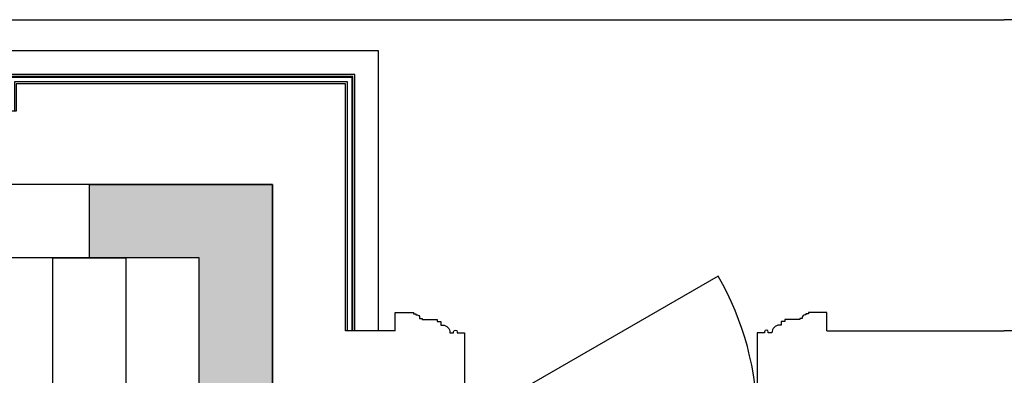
# Model space of a CAD drawing. Header units: millimetres. Extents: x 296296 to 297283, y 219875 to 220035.
# Tile 64 of 256: x 296685.188 to 296687.879, y 220022.795 to 220023.766. Entities that reach past the tile are written whole.
import ezdxf

# ---------------------------------------------------------------- set-up
doc = ezdxf.new("R2010")
doc.units = ezdxf.units.MM

# ---------------------------------------------------------------- blocks, each defined once
blk = doc.blocks.new('sayea5yuteaytuytrauyt')
h = blk.add_hatch()
h.set_pattern_fill('钢筋混凝土', color=253, scale=100)
h.set_pattern_definition([(45, (0, 0), (-176.7766952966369, 176.7766952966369), []), (49.99999999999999, (0, 0), (717.2601826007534, -62.75213498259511), [75, -825]), (355, (0, 0), (-138.751333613, 752.1921337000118), [60, -660]), (100.4514, (59.77168, -5.22934), (578.5093817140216, 689.4395420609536), [63.74019000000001, -701.142112]), (46.1842, (0, 200), (1067.241048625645, -165.5190143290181), [112.5, -1237.5]), (96.63560000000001, (88.936745, 186.206693), (934.6627055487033, 974.1178709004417), [95.610288, -1051.713]), (351.1842, (0, 200), (934.6619451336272, 974.1186009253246), [90, -990]), (21, (100, 150), (596.9070521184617, -402.6188906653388), [75, -825]), (326.0000000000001, (100, 150), (243.3153319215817, 725.150045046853), [60, -660]), (71.4514, (149.742233, 116.448394), (840.22262858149, 322.5304967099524), [63.74019000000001, -701.142112]), (37.5, (0, 0), (12.15985531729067, 332.8938538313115), [0, -652, 0, -670, 0, -662.5]), (7.5, (0, 0), (263.0695374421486, 394.4117118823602), [0, -382, 0, -637, 0, -252.5]), (327.5, (-223, 0), (533.822436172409, -22.55487173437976), [0, -250, 0, -780, 0, -1035]), (317.5, (-323, 0), (583.1861693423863, 100.1049823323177), [0, -325, 0, -518, 0, -735])])
h.paths.add_polyline_path([(1007424.854593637, 89058.43775986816), (1007424.854593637, 87258.43856486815), (1007174.854593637, 87258.43856486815), (1007174.854593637, 89058.43775986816)])
h.paths.add_polyline_path([(1021574.855280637, 89058.43775986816), (1021574.855280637, 87258.43856486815), (1021324.855280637, 87258.43856486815), (1021324.855280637, 89058.43775986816)])
h.paths.add_polyline_path([(989374.8548266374, 89058.43775186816), (989374.8548266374, 87258.43815686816), (989124.8548266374, 87258.43815686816), (989124.8548266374, 89058.43775186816)])
h.paths.add_polyline_path([(1039624.855051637, 89058.43775186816), (1039624.855051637, 87258.43815686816), (1039374.855051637, 87258.43815686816), (1039374.855051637, 89058.43775186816)])
h.paths.add_polyline_path([(1014474.854936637, 87858.43815686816), (1014474.854936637, 84858.43816086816), (1014274.854936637, 84858.43816086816), (1014274.854936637, 87858.43815686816)])
h.paths.add_polyline_path([(1044574.854944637, 92958.43692786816), (1044574.854944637, 91158.43691286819), (1044374.854944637, 91158.43691286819), (1044374.854944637, 92758.43691286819), (1044074.854822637, 92758.43691286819), (1044074.854822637, 92958.43691286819)])
h.paths.add_polyline_path([(984374.8549336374, 92758.43691286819), (984374.8549336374, 91158.43691286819), (984174.8549336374, 91158.43691286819), (984174.8548116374, 92958.43691286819), (984674.8550556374, 92958.43691286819), (984674.8550556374, 92758.43691286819)])
h.paths.add_polyline_path([(1027974.850721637, 92758.43691286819), (1027974.850721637, 91258.40206186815), (1027774.850721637, 91258.40206186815), (1027774.850721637, 92958.43691286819), (1028324.850721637, 92958.43691286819), (1028324.850721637, 92758.43691286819)])
h.paths.add_polyline_path([(1000974.859155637, 92958.43691286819), (1000974.859155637, 91258.40206186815), (1000774.859155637, 91258.40206186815), (1000774.859155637, 92758.43691286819), (1000424.859155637, 92758.43691286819), (1000424.859155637, 92958.43691286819)])
h.paths.add_polyline_path([(1033174.859613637, 92958.43691286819), (1033174.859613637, 91258.40205786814), (1032974.859613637, 91258.40205786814), (1032974.859613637, 92758.43691286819), (1032624.859613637, 92758.43691286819), (1032624.859613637, 92958.43691286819)])
h.paths.add_polyline_path([(995774.8502636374, 92758.43691286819), (995774.8502636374, 91258.40205786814), (995574.8502636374, 91258.40205786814), (995574.8502636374, 92958.43691286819), (996124.8502636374, 92958.43691286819), (996124.8502636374, 92758.43691286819)])
h.paths.add_polyline_path([(1014874.854936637, 80258.43772586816), (1014874.854936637, 80058.43772586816), (1014274.854936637, 80058.43772586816), (1014274.854936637, 81858.43772586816), (1014474.854936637, 81858.43772586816), (1014474.854936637, 80258.43772586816)])
h.paths.add_polyline_path([(1046674.855165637, 92358.43775186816), (1046674.855165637, 90658.43777086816), (1046474.855165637, 90658.43777086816), (1046474.855165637, 92158.43775186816), (1046024.855051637, 92158.43775186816), (1046024.855051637, 92358.43775186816)])
h.paths.add_polyline_path([(982274.8547116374, 92158.43775186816), (982274.8547116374, 90658.43777086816), (982074.8547116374, 90658.43777086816), (982074.8547116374, 92358.43775186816), (982724.8548266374, 92358.43775186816), (982724.8548266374, 92158.43775186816)])
h.paths.add_polyline_path([(1042874.855566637, 80058.43772586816), (1042874.855604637, 79458.43791586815), (1042074.855596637, 79458.43791586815), (1042074.855596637, 79658.43791586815), (1042674.855566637, 79658.43791586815), (1042674.855528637, 80258.43772586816), (1043624.855539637, 80258.43772586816), (1043624.855539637, 80058.43772586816)])
h.paths.add_polyline_path([(1010674.855341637, 80058.43772586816), (1010674.855379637, 79458.43791586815), (1009874.855367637, 79458.43791586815), (1009874.855367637, 79658.43791586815), (1010474.855341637, 79658.43791586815), (1010474.855303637, 80258.43772586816), (1011424.855310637, 80258.43772586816), (1011424.855310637, 80058.43772586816)])
h.paths.add_polyline_path([(1018874.854505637, 79658.43791586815), (1018874.854505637, 79458.43791586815), (1018074.854498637, 79458.43791586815), (1018074.854536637, 80058.43772586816), (1017324.854563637, 80058.43772586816), (1017324.854563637, 80258.43772586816), (1018274.854536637, 80258.43773286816), (1018274.854536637, 79658.43791586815)])
h.paths.add_polyline_path([(986674.8542806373, 79658.43791586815), (986674.8542806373, 79458.43791586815), (985874.8542736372, 79458.43791586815), (985874.8543116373, 80058.43772586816), (985124.8543376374, 80058.43772586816), (985124.8543376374, 80258.43772586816), (986074.8543116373, 80258.43773286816), (986074.8543116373, 79658.43791586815)])
h.paths.add_polyline_path([(1016574.855280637, 92758.43691286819), (1016574.855280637, 91158.43691286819), (1016374.855280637, 91158.43691286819), (1016374.855280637, 92158.43775186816), (1016074.855051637, 92158.43775186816), (1016074.855051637, 92358.43775186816), (1016374.855280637, 92358.43775186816), (1016374.855280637, 92958.43691286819), (1016874.855280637, 92958.43691286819), (1016874.855280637, 92758.43691286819)])
h.paths.add_polyline_path([(1012374.854593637, 92158.43775186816), (1012374.854593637, 91158.43691286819), (1012174.854593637, 91158.43691286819), (1012174.854593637, 92758.43691286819), (1011874.854593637, 92758.43691286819), (1011874.854593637, 92958.43691286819), (1012374.854593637, 92958.43691286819), (1012374.854593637, 92358.43775186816), (1012674.854826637, 92358.43775186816), (1012674.854826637, 92158.43775186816)])
h.paths.add_polyline_path([(1031699.854631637, 87258.43614286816), (1031699.854631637, 86658.43778686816), (1029249.854215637, 86658.43778686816), (1029249.854215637, 87258.43614286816), (1029449.854215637, 87258.43614286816), (1029449.854215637, 86858.43778286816), (1031499.854631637, 86858.43778286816), (1031499.854631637, 87258.43614286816)])
h.paths.add_polyline_path([(999499.8556616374, 87258.43614286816), (999499.8556616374, 86658.43778686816), (997049.8552426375, 86658.43778686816), (997049.8552426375, 87258.43614286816), (997249.8552426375, 87258.43614286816), (997249.8552426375, 86858.43778286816), (999299.8556616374, 86858.43778286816), (999299.8556616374, 87258.43614286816)])
h.paths.add_polyline_path([(1029449.854215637, 89158.43772886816), (1029449.854215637, 88743.43829786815), (1029249.854215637, 88743.43829786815), (1029249.854215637, 89358.43772886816), (1031699.854631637, 89358.43772886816), (1031699.854631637, 88743.43913286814), (1031499.854631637, 88743.43913286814), (1031499.854631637, 89158.43772886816)])
h.paths.add_polyline_path([(999499.8556616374, 89358.43772886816), (999499.8556616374, 88743.43829786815), (999299.8556616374, 88743.43829786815), (999299.8556616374, 89158.43772886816), (997249.8552426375, 89158.43772886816), (997249.8552426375, 88743.43913286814), (997049.8552426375, 88743.43913286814), (997049.8552426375, 89358.43772886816)])
h.paths.add_polyline_path([(1026174.845110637, 92958.43691286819), (1026174.845110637, 90058.43717586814), (1025974.845110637, 90058.43717586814), (1025974.845110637, 92758.43691286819), (1025574.850809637, 92758.43691286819), (1025574.850809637, 92958.43691286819)])
h.paths.add_polyline_path([(1002774.864763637, 92758.43691286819), (1002774.864763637, 90058.43717586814), (1002574.864763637, 90058.43717586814), (1002574.864763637, 92958.43691286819), (1003174.859068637, 92958.43691286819), (1003174.859068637, 92758.43691286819)])
h.paths.add_polyline_path([(993974.8547306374, 92958.43691686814), (993974.8547306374, 90058.44779286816), (993774.8547306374, 90058.44779286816), (993774.8547306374, 92758.43691286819), (993374.8515306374, 92758.43691286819), (993374.8515306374, 92958.43691286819)])
h.paths.add_polyline_path([(1034974.855142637, 92758.43691286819), (1034974.855142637, 90058.44779286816), (1034774.855142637, 90058.44779286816), (1034774.855142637, 92958.43691686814), (1035374.858343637, 92958.43691286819), (1035374.858343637, 92758.43691286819)])
h.paths.add_polyline_path([(1046674.855165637, 83408.43776386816), (1046674.855165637, 80058.43772586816), (1046074.855165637, 80058.43772586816), (1046074.855165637, 80258.43772586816), (1046474.855165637, 80258.43772586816), (1046474.855165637, 83408.43776386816)])
h.paths.add_polyline_path([(982674.8547116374, 80258.43772586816), (982674.8547116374, 80058.43772586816), (982074.8547116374, 80058.43772586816), (982074.8547116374, 83408.43776386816), (982274.8547116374, 83408.43776386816), (982274.8547116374, 80258.43772586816)])
h.paths.add_polyline_path([(1001674.854280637, 89358.43772886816), (1001674.854280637, 86658.43778686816), (1001474.854280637, 86658.43778686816), (1001474.854280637, 89158.43772886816), (1000774.859155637, 89158.43772886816), (1000774.859155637, 89358.43772886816)])
h.paths.add_polyline_path([(1027274.855596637, 89158.43772886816), (1027274.855596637, 86658.43778686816), (1027074.855596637, 86658.43778686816), (1027074.855596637, 89358.43772886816), (1027974.850721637, 89358.43772886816), (1027974.850721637, 89158.43772886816)])
h.paths.add_polyline_path([(995074.8548266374, 89158.43772886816), (995074.8548266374, 86658.43778686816), (994874.8548266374, 86658.43778686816), (994874.8548266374, 89358.43772886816), (995774.8502636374, 89358.43772886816), (995774.8502636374, 89158.43772886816)])
h.paths.add_polyline_path([(1033874.855051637, 89358.43772886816), (1033874.855051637, 86658.43778686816), (1033674.855051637, 86658.43778686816), (1033674.855051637, 89158.43772886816), (1032974.859613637, 89158.43772886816), (1032974.859613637, 89358.43772886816)])
h.paths.add_polyline_path([(989374.8548266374, 92958.43691286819), (989374.8548266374, 92158.43691286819), (988974.8548266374, 92158.43691286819), (988974.8548266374, 92958.43691286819)])
h.paths.add_polyline_path([(1007574.854593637, 92958.43691286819), (1007574.854593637, 92158.43691286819), (1007174.854593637, 92158.43691286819), (1007174.854593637, 92958.43691286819)])
h.paths.add_polyline_path([(995074.8548266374, 79658.43738986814), (995074.8548266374, 79258.43738986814), (994374.8548266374, 79258.43738986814), (994374.8548266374, 79658.43738986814)])
h.paths.add_polyline_path([(1002174.854280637, 79658.43738986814), (1002174.854280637, 79258.43738986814), (1001474.854280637, 79258.43738986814), (1001474.854280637, 79658.43738986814)])
h.paths.add_polyline_path([(1027274.855596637, 79658.43738986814), (1027274.855596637, 79258.43738986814), (1026574.855596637, 79258.43738986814), (1026574.855596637, 79658.43738986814)])
h.paths.add_polyline_path([(1034374.855051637, 79658.43738986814), (1034374.855051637, 79258.43738986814), (1033674.855051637, 79258.43738986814), (1033674.855051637, 79658.43738986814)])
h.paths.add_polyline_path([(1039774.855051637, 92958.43691286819), (1039774.855051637, 92158.43691286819), (1039374.855051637, 92158.43691286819), (1039374.855051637, 92958.43691286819)])
h.paths.add_polyline_path([(1021574.855280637, 92958.43691286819), (1021574.855280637, 92158.43691286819), (1021174.855280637, 92158.43691286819), (1021174.855280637, 92958.43691286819)])
at = {"color": 253}
blk.add_lwpolyline([(1012374.854593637, 92158.43775186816), (1012374.854593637, 91158.43691286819), (1012174.854593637, 91158.43691286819), (1012174.854593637, 92758.43691286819), (1011874.854593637, 92758.43691286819), (1011874.854593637, 92958.43691286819), (1012374.854593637, 92958.43691286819), (1012374.854593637, 92358.43775186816), (1012674.854826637, 92358.43775186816), (1012674.854826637, 92158.43775186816), (1012374.854593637, 92158.43775186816)], close=True, dxfattribs=at)
blk = doc.blocks.new('185洋房外包（2F南入）-中间(报建版）')
at = {"color": 253}
for points in [[(11907.36403493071, 24299.57976449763), (28007.36406885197, 24299.57976449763)], [(27522.36406885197, 23449.57976449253), (28007.36406885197, 23449.57976450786)]]:
    blk.add_lwpolyline(points, dxfattribs=at)
blk = doc.blocks.new('185洋房-中间套（报建版）-旧规')
at = {"color": 253, "linetype": 'Continuous'}
for p, q in [((29599.99910049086, 13200.01214168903), (29799.99910048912, 13200.01297827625)), ((29600.00161030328, 12600.00000026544), (29599.99910049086, 13200.01214168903)), ((29800.0007737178, 12800.00000026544), (29799.99910048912, 13200.01297827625))]:
    blk.add_line(p, q, dxfattribs=at)
blk = doc.blocks.new('*U1549')
at = {"color": 253}
blk.add_lwpolyline([(0, 10), (0, -40), (50.00000000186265, -40), (50.00000000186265, -37), (57.00000000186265, -37), (57.00000000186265, -34.0000000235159), (60.00000000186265, -34.0000000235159, 0.4142135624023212), (67.00000000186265, -27.0000000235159), (67.00000000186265, -24.0000000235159), (74.00000000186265, -24.0000000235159), (74.00000000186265, -21.0000000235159), (115.0000009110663, -21.00000039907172), (115.0000008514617, -16.00000011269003), (125.000000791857, -15.99999999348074), (125.0000006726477, -6.000000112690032), (130.0000015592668, -6.000000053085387, 0.4039906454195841), (150.0000010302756, 14.99999982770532), (160.0000006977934, 14.99999974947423), (160.0000006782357, 12.49999989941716, 0.9999999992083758), (170.0000008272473, 12.49999985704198), (170.0000008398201, 14.99999980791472), (190.0000014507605, 14.99999980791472), (190.0000014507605, 209.9999998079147)], format="xyb", dxfattribs=at)
blk = doc.blocks.new('*U1558')
at = {"color": 253}
for points in [[(27782.70269778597, 23474.57976449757), (27782.70269778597, 24239.57977569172), (28862.70269778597, 24239.57977569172), (28862.70269778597, 24209.5797758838)], [(27847.70269778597, 23474.57976449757), (27847.70269778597, 24174.57977569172), (28797.70269778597, 24174.57977569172), (28797.70269778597, 24074.57976449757)], [(27852.70269778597, 23474.57976449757), (27852.70269778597, 24169.57977569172), (28792.70269778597, 24169.57977569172), (28792.70269778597, 24074.57976449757)], [(27855.20269778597, 23474.57976449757), (27855.20269778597, 24167.07977569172), (28790.20269778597, 24167.07977569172), (28790.20269778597, 24074.57976449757)], [(27867.70269778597, 23474.57976449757), (27867.70269778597, 24154.57977569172), (28777.70269778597, 24154.57977569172), (28777.70269778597, 24074.57976449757)], [(27872.70269778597, 23474.57976449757), (27872.70269778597, 24149.57977569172), (28772.70269778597, 24149.57977569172), (28772.70269778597, 24074.57976449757)]]:
    blk.add_lwpolyline(points, dxfattribs=at)
blk = doc.blocks.new('185洋房外包（2F南入）-中间-报建版')
at = {"color": 253, "linetype": 'Continuous'}
for p, q in [((26007.36403959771, 23849.5797745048), (24957.36407462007, 23849.57978584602)), ((26007.36403959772, 23249.57977558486), (26007.36403959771, 23849.5797745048)), ((25807.36403959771, 23649.57977666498), (24957.36407245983, 23649.57978584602)), ((25807.36403959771, 23049.5797755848), (25807.36403959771, 23649.57977666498))]:
    blk.add_line(p, q, dxfattribs=at)
at = {"color": 253}
for points in [[(11907.36403493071, 24299.57976449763), (28007.36406885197, 24299.57976449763)], [(26342.36406739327, 23449.57976449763), (26207.36406739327, 23449.57976449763), (26207.36406712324, 24124.57976449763), (25307.36406712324, 24124.57976449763), (25307.36406739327, 24049.57976449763), (25097.36406739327, 24049.57976449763)], [(27522.36406885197, 23449.57976449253), (28007.36406885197, 23449.57976450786)]]:
    blk.add_lwpolyline(points, dxfattribs=at)
blk.add_lwpolyline([(27332.36405022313, 23199.57977557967, 0.1316524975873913), (27225.18437325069, 23599.57977557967), (26532.36405022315, 23199.57977557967)], format="xyb", dxfattribs=at)
at = {"color": 253, "xscale": -1}
blk.add_blockref('*U1558', (54080.0667651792, -24.99999999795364), dxfattribs=at)
at = {"color": 253, "xscale": -1, "rotation": 180}
blk.add_blockref('*U1549', (26342.36406739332, 23459.57976449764), dxfattribs=at)
at = {"color": 253, "rotation": 180}
blk.add_blockref('*U1549', (27522.36407029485, 23459.57976449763), dxfattribs=at)

msp = doc.modelspace()

# ---------------------------------------------------------------- block references
at = {"yscale": 0.001, "zscale": 0.001}
for name, p, xscale in [('185洋房外包（2F南入）-中间(报建版）', (296715.8859680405, 219999.4666216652), -0.001), ('sayea5yuteaytuytrauyt', (295673.5037488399, 219930.3577637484), 0.001)]:
    msp.add_blockref(name, p, dxfattribs=dict(at, xscale=xscale))

# ---------------------------------------------------------------- next in the draw order: block references
at = {"xscale": 0.001, "yscale": 0.001, "zscale": 0.001}
msp.add_blockref('185洋房-中间套（报建版）-旧规', (296655.6786040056, 220009.9162014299), dxfattribs=at)

# ---------------------------------------------------------------- next in the draw order: block references
msp.add_blockref('185洋房外包（2F南入）-中间-报建版', (296659.8712399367, 219999.4666216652), dxfattribs=at)

doc.saveas('drawing.dxf')
